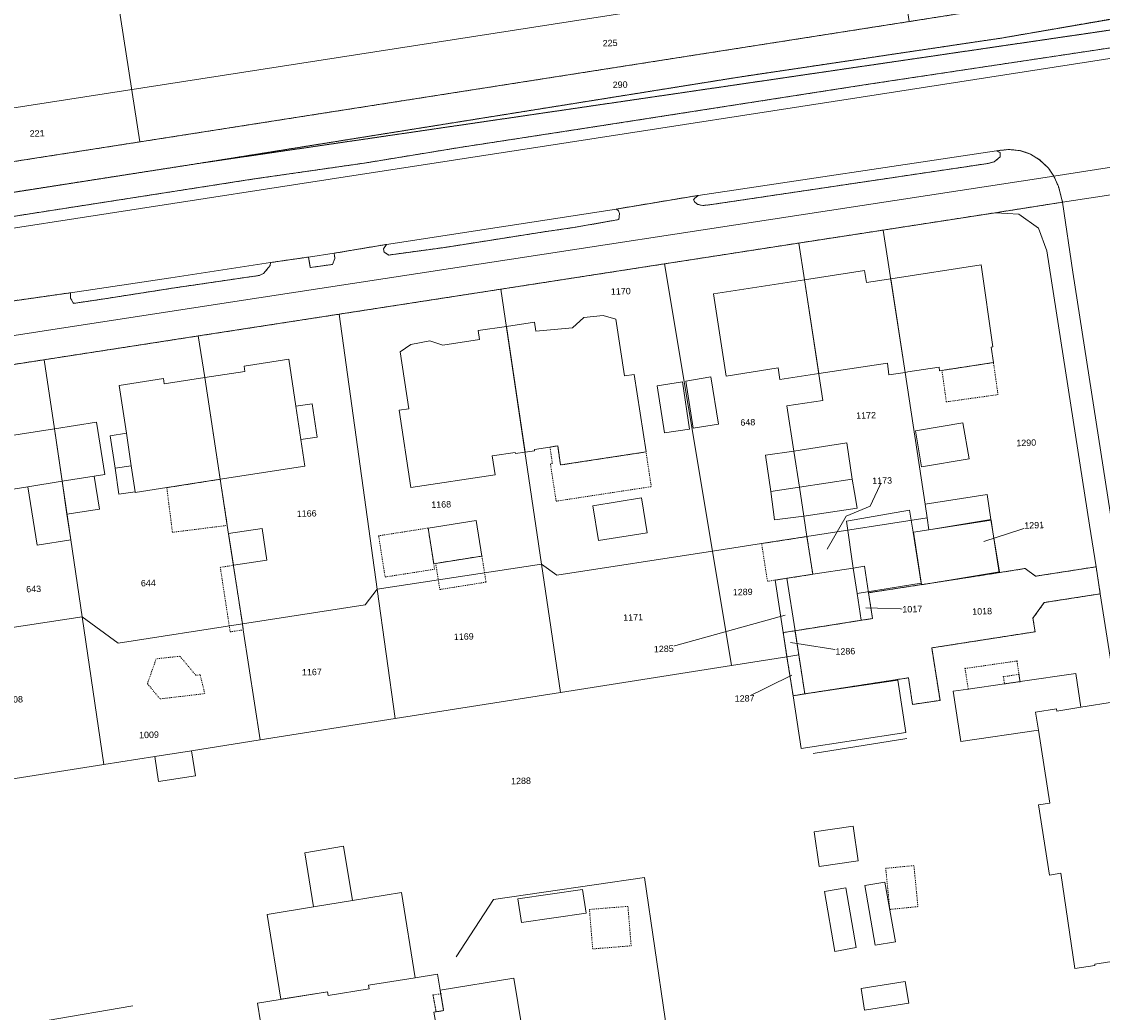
# Model space of a CAD drawing. Header units: millimetres. Extents: x -191 to 81095, y -508122 to 28741.
# Tile 233 of 255: x 5745 to 5863, y 9809 to 9918. Entities that reach past the tile are written whole.
import ezdxf

# ---------------------------------------------------------------- set-up
doc = ezdxf.new("R2010")
doc.units = ezdxf.units.MM
for name, pattern in [('VE22-087 DB - VST Hervest-Dorsten ALK VA2736$0$1', [0]), ('VE22-087 DB - VST Hervest-Dorsten ALK VA2736$0$2', [0.16, 0.06, -0.1]), ('VE22-087 DB - VST Hervest-Dorsten ALK VA2736$0$3', [0.26, 0.11, -0.15])]:
    doc.linetypes.add(name, pattern=pattern)
doc.layers.get('0').update_dxf_attribs({"color": 251})
for name, color, linetype, lineweight in [('VE22-087 DB - VST Hervest-Dorsten ALK VA2736$0$AX_Bauteil', 7, 'VE22-087 DB - VST Hervest-Dorsten ALK VA2736$0$1', 18), ('VE22-087 DB - VST Hervest-Dorsten ALK VA2736$0$AX_BesondererBauwerkspunkt_G2300', 7, 'VE22-087 DB - VST Hervest-Dorsten ALK VA2736$0$1', 18), ('VE22-087 DB - VST Hervest-Dorsten ALK VA2736$0$AX_Flurstueck', 9, 'VE22-087 DB - VST Hervest-Dorsten ALK VA2736$0$1', 18), ('VE22-087 DB - VST Hervest-Dorsten ALK VA2736$0$AX_Gebaeude', 7, 'VE22-087 DB - VST Hervest-Dorsten ALK VA2736$0$1', 18), ('VE22-087 DB - VST Hervest-Dorsten ALK VA2736$0$AX_IndustrieUndGewerbeflaeche', 7, 'VE22-087 DB - VST Hervest-Dorsten ALK VA2736$0$1', 18), ('VE22-087 DB - VST Hervest-Dorsten ALK VA2736$0$AX_SonstigesBauwerkOderSonstigeEinrichtung', 7, 'VE22-087 DB - VST Hervest-Dorsten ALK VA2736$0$1', 18), ('VE22-087 DB - VST Hervest-Dorsten ALK VA2736$0$AX_Strassenverkehr', 7, 'VE22-087 DB - VST Hervest-Dorsten ALK VA2736$0$1', 18), ('VE22-087 DB - VST Hervest-Dorsten ALK VA2736$0$AX_Strassenverkehrsanlage', 7, 'VE22-087 DB - VST Hervest-Dorsten ALK VA2736$0$1', 18), ('VE22-087 DB - VST Hervest-Dorsten ALK VA2736$0$AX_Vegetationsmerkmal', 7, 'VE22-087 DB - VST Hervest-Dorsten ALK VA2736$0$1', 18), ('VE22-087 DB - VST Hervest-Dorsten ALK VA2736$0$AX_Weg', 7, 'VE22-087 DB - VST Hervest-Dorsten ALK VA2736$0$1', 18), ('VE22-087 DB - VST Hervest-Dorsten ALK VA2736$0$AX_Wohnbauflaeche', 7, 'VE22-087 DB - VST Hervest-Dorsten ALK VA2736$0$1', 18), ('VE22-087 DB - VST Hervest-Dorsten ALK VA2736$0$Flurgrenzen', 9, 'VE22-087 DB - VST Hervest-Dorsten ALK VA2736$0$1', 18)]:
    doc.layers.add(name, color=color, linetype=linetype, lineweight=lineweight)
doc.layers.add('XREF ALK Kataster', color=251, linetype='Continuous')
doc.styles.add('VE22-087 DB - VST Hervest-Dorsten ALK VA2736$0$0', font='arial.ttf')

# ---------------------------------------------------------------- blocks, each defined once
blk = doc.blocks.new('VE22-087 DB - VST Hervest-Dorsten ALK VA2736$0$99')
at = {"color": 0}
blk.add_point((0, 0), dxfattribs=at)
blk = doc.blocks.new('VE22-087 DB - VST Hervest-Dorsten ALK VA2736')
at = {"layer": 'VE22-087 DB - VST Hervest-Dorsten ALK VA2736$0$AX_Bauteil', "color": 7, "linetype": 'VE22-087 DB - VST Hervest-Dorsten ALK VA2736$0$1', "lineweight": 13, "ltscale": 0.5}
for points in [[(5776.58, 9876.02, 0), (5774.8, 9875.75, 0), (5775.35, 9872.11, 0), (5777.13, 9872.37, 0)], [(5754.46, 9872.52, 0), (5755, 9868.96, 0), (5756.78, 9869.22, 0), (5756.25, 9872.79, 0)], [(5756.78, 9869.22, 0), (5755, 9868.96, 0), (5755.42, 9866.14, 0), (5757.2, 9866.4, 0)]]:
    blk.add_polyline3d(points, close=True, dxfattribs=at)
at = {"layer": 'VE22-087 DB - VST Hervest-Dorsten ALK VA2736$0$AX_Flurstueck', "linetype": 'VE22-087 DB - VST Hervest-Dorsten ALK VA2736$0$1', "lineweight": 13, "ltscale": 0.5}
for points in [[(6188.55, 9968.29, 0), (6063.14, 9947.86, 0), (5983.37, 9935.21, 0), (5977.66, 9934.3, 0), (5973.74, 9933.68, 0), (5966.33, 9932.5, 0), (5915.46, 9924.44, 0), (5764.61, 9902.39, 0), (5740.3, 9898.61, 0)], [(5684.62, 9874.38, 0), (5767.17, 9887.06, 0), (5857.8, 9900.94, 0), (5863.64, 9901.84, 0), (5888.77, 9905.68, 0), (5991.83, 9921.67, 0), (6018.91, 9925.74, 0), (6024.06, 9926.51, 0), (6030.92, 9927.54, 0), (6066.82, 9933.4, 0), (6123.78, 9941.7, 0), (6129.12, 9942.48, 0), (6130.22, 9942.64, 0), (6141.59, 9944.35, 0), (6203.21, 9954.25, 0)], [(6203.21, 9954.25, 0), (6141.59, 9944.35, 0), (6130.22, 9942.64, 0), (6129.12, 9942.48, 0), (6123.78, 9941.7, 0), (6066.82, 9933.4, 0), (6030.92, 9927.54, 0), (6024.06, 9926.51, 0), (6018.91, 9925.74, 0), (5991.83, 9921.67, 0), (5888.77, 9905.68, 0), (5863.64, 9901.84, 0), (5857.8, 9900.94, 0), (5767.17, 9887.06, 0), (5684.62, 9874.38, 0)], [(5729.83, 9878.15, 0), (5747.24, 9880.84, 0), (5764.12, 9883.44, 0), (5779.53, 9885.82, 0), (5797.26, 9888.56, 0), (5815.17, 9891.33, 0), (5829.88, 9893.61, 0), (5839.14, 9895.03, 0), (5851.43, 9896.93, 0), (5856.26, 9897.69, 0), (5858.77, 9898.08, 0), (5863.57, 9898.82, 0), (5866.08, 9899.21, 0), (5871.07, 9899.98, 0), (5877.1, 9900.91, 0), (5888.83, 9902.73, 0), (5900.61, 9904.55, 0), (5908.62, 9905.79, 0), (5920.31, 9907.61, 0), (5932.05, 9909.43, 0), (5943.03, 9911.13, 0)], [(5740.3, 9898.61, 0), (5764.61, 9902.39, 0), (5915.46, 9924.44, 0), (5908.03, 9926.01, 0), (5902.19, 9927.25, 0), (5887.76, 9925, 0), (5881.94, 9924.09, 0), (5854.97, 9919.88, 0), (5841.98, 9917.85, 0), (5757.72, 9904.68, 0), (5739.63, 9901.86, 0)], [(5863.57, 9898.82, 0), (5858.77, 9898.08, 0), (5856.26, 9897.69, 0), (5851.43, 9896.93, 0), (5853.98, 9896.76, 0), (5856.13, 9895.23, 0), (5857.04, 9892.75, 0), (5861.73, 9862.72, 0), (5862.44, 9858.18, 0), (5862.9, 9855.22, 0), (5865.25, 9840.19, 0)], [(5832.99, 9860.12, 0), (5835.08, 9863.72, 0), (5837.7, 9864.83, 0), (5839.01, 9867.61, 0)], [(5850.15, 9860.96, 0), (5855.66, 9862.73, 0)], [(5771.27, 9806.35, 0), (5770.61, 9810.44, 0), (5778.27, 9811.66, 0), (5778.33, 9811.27, 0), (5782.83, 9812, 0), (5782.77, 9812.39, 0), (5787.86, 9813.21, 0), (5790.33, 9813.61, 0), (5790.62, 9811.83, 0), (5790.99, 9809.61, 0), (5789.92, 9809.43, 0), (5790.06, 9808.64, 0)], [(5871.18, 9802.33, 0), (5868.56, 9819.08, 0), (5867.68, 9824.65, 0), (5866.12, 9834.67, 0), (5865.25, 9840.19, 0), (5862.9, 9855.22, 0), (5856.77, 9854.27, 0), (5855.53, 9852.56, 0), (5855.76, 9851.07, 0), (5844.44, 9849.3, 0), (5845.35, 9843.56, 0), (5842.34, 9843.12, 0), (5841.89, 9846.03, 0), (5830.54, 9844.27, 0), (5829.26, 9844.07, 0), (5828.59, 9848.33, 0), (5822.52, 9847.38, 0), (5803.78, 9844.42, 0), (5785.67, 9841.57, 0), (5770.89, 9839.24, 0), (5763.36, 9838.05, 0), (5759.35, 9837.42, 0), (5753.77, 9836.54, 0), (5736.4, 9833.8, 0)], [(5837.21, 9853.67, 0), (5842.31, 9853.55, 0)], [(5828.39, 9852.87, 0), (5815.1, 9849.2, 0)], [(5828.99, 9849.91, 0), (5834.98, 9848.93, 0)], [(5829.13, 9846.31, 0), (5823.95, 9843.78, 0)], [(5790.06, 9808.64, 0), (5789.92, 9809.43, 0), (5790.99, 9809.61, 0), (5790.62, 9811.83, 0), (5790.33, 9813.61, 0), (5787.86, 9813.21, 0), (5782.77, 9812.39, 0), (5782.83, 9812, 0), (5778.33, 9811.27, 0), (5778.27, 9811.66, 0), (5770.61, 9810.44, 0), (5771.27, 9806.35, 0)]]:
    blk.add_polyline3d(points, dxfattribs=at)
for points in [[(5740.62, 9925.64, 0), (5730.97, 9945.2, 0), (5736.81, 9907.36, 0), (5732.85, 9900.8, 0), (5739.63, 9901.86, 0), (5757.72, 9904.68, 0), (5754.15, 9927.74, 0)], [(5854.97, 9919.88, 0), (5846.94, 9942.16, 0), (5754.15, 9927.74, 0), (5757.72, 9904.68, 0), (5841.98, 9917.85, 0)], [(5853.98, 9896.76, 0), (5851.43, 9896.93, 0), (5839.14, 9895.03, 0), (5841.52, 9879.45, 0), (5843.71, 9865.05, 0), (5843.94, 9863.52, 0), (5844.14, 9862.23, 0), (5850.95, 9863.28, 0), (5851.15, 9861.99, 0), (5851.84, 9857.54, 0), (5854.67, 9857.99, 0), (5855.82, 9857.15, 0), (5862.44, 9858.18, 0), (5861.73, 9862.72, 0), (5857.04, 9892.75, 0), (5856.13, 9895.23, 0)], [(5832.51, 9876.38, 0), (5828.59, 9875.78, 0), (5829.35, 9870.85, 0), (5829.96, 9866.89, 0), (5830.44, 9863.73, 0), (5830.78, 9861.49, 0), (5843.94, 9863.52, 0), (5843.71, 9865.05, 0), (5841.52, 9879.45, 0), (5839.14, 9895.03, 0), (5829.88, 9893.61, 0), (5830.5, 9889.57, 0)], [(5829.96, 9866.89, 0), (5829.35, 9870.85, 0), (5828.59, 9875.78, 0), (5832.51, 9876.38, 0), (5830.5, 9889.57, 0), (5829.88, 9893.61, 0), (5815.17, 9891.33, 0), (5820.43, 9859.89, 0), (5825.81, 9860.72, 0), (5830.78, 9861.49, 0), (5830.44, 9863.73, 0)], [(5815.17, 9891.33, 0), (5797.26, 9888.56, 0), (5801.71, 9858.47, 0), (5803.4, 9857.25, 0), (5820.43, 9859.89, 0)], [(5797.26, 9888.56, 0), (5779.53, 9885.82, 0), (5783.7, 9855.73, 0), (5801.71, 9858.47, 0)], [(5783.7, 9855.73, 0), (5779.53, 9885.82, 0), (5764.12, 9883.44, 0), (5764.82, 9878.88, 0), (5767.3, 9862.71, 0), (5768.95, 9851.93, 0), (5782.41, 9854.01, 0)], [(5764.82, 9878.88, 0), (5764.12, 9883.44, 0), (5747.24, 9880.84, 0), (5748.36, 9873.28, 0), (5750.15, 9861.12, 0), (5751.39, 9852.71, 0), (5755.33, 9849.82, 0), (5768.95, 9851.93, 0), (5767.3, 9862.71, 0)], [(5734, 9850.04, 0), (5737.73, 9850.61, 0), (5751.39, 9852.71, 0), (5750.15, 9861.12, 0), (5748.36, 9873.28, 0), (5747.24, 9880.84, 0), (5729.83, 9878.15, 0), (5732.28, 9861.62, 0), (5732.28, 9861.62, 0)], [(5837.52, 9855.34, 0), (5843.33, 9856.23, 0), (5842.46, 9861.98, 0), (5844.14, 9862.23, 0), (5843.94, 9863.52, 0), (5830.78, 9861.49, 0), (5831.41, 9857.36, 0), (5835.83, 9858.04, 0), (5837.08, 9858.24, 0)], [(5851.15, 9861.99, 0), (5850.95, 9863.28, 0), (5844.14, 9862.23, 0), (5842.46, 9861.98, 0), (5843.33, 9856.23, 0), (5844.19, 9856.36, 0), (5851.84, 9857.54, 0)], [(5831.41, 9857.36, 0), (5830.78, 9861.49, 0), (5825.81, 9860.72, 0), (5820.43, 9859.89, 0), (5822.52, 9847.38, 0), (5828.59, 9848.33, 0), (5828.18, 9850.98, 0), (5827.28, 9856.72, 0), (5828.58, 9856.92, 0)], [(5822.52, 9847.38, 0), (5820.43, 9859.89, 0), (5803.4, 9857.25, 0), (5801.71, 9858.47, 0), (5803.78, 9844.42, 0)], [(5801.71, 9858.47, 0), (5783.7, 9855.73, 0), (5785.67, 9841.57, 0), (5803.78, 9844.42, 0)], [(5837.08, 9858.24, 0), (5835.83, 9858.04, 0), (5831.41, 9857.36, 0), (5828.58, 9856.92, 0), (5829.47, 9851.18, 0), (5836.73, 9852.32, 0), (5837.96, 9852.51, 0), (5837.52, 9855.34, 0)], [(5862.9, 9855.22, 0), (5862.44, 9858.18, 0), (5855.82, 9857.15, 0), (5854.67, 9857.99, 0), (5851.84, 9857.54, 0), (5844.19, 9856.36, 0), (5843.33, 9856.23, 0), (5837.52, 9855.34, 0), (5837.96, 9852.51, 0), (5836.73, 9852.32, 0), (5829.47, 9851.18, 0), (5829.88, 9848.54, 0), (5830.54, 9844.27, 0), (5841.89, 9846.03, 0), (5842.34, 9843.12, 0), (5845.35, 9843.56, 0), (5844.44, 9849.3, 0), (5855.76, 9851.07, 0), (5855.53, 9852.56, 0), (5856.77, 9854.27, 0)], [(5828.58, 9856.92, 0), (5827.28, 9856.72, 0), (5828.18, 9850.98, 0), (5829.47, 9851.18, 0)], [(5783.7, 9855.73, 0), (5782.41, 9854.01, 0), (5768.95, 9851.93, 0), (5769.05, 9851.28, 0), (5770.89, 9839.24, 0), (5785.67, 9841.57, 0)], [(5753.77, 9836.54, 0), (5751.39, 9852.71, 0), (5737.73, 9850.61, 0), (5734, 9850.04, 0), (5735.22, 9841.79, 0), (5736.4, 9833.8, 0)], [(5768.95, 9851.93, 0), (5755.33, 9849.82, 0), (5751.39, 9852.71, 0), (5753.77, 9836.54, 0), (5759.35, 9837.42, 0), (5763.36, 9838.05, 0), (5770.89, 9839.24, 0), (5769.05, 9851.28, 0)], [(5829.47, 9851.18, 0), (5828.18, 9850.98, 0), (5828.59, 9848.33, 0), (5829.88, 9848.54, 0)], [(5829.88, 9848.54, 0), (5828.59, 9848.33, 0), (5829.26, 9844.07, 0), (5830.54, 9844.27, 0)]]:
    blk.add_polyline3d(points, close=True, dxfattribs=at)
at = {"layer": 'VE22-087 DB - VST Hervest-Dorsten ALK VA2736$0$AX_Gebaeude', "color": 7, "linetype": 'VE22-087 DB - VST Hervest-Dorsten ALK VA2736$0$1', "lineweight": 13, "ltscale": 0.5}
for points in [[(5851.15, 9882.25, 0), (5849.86, 9891.21, 0), (5839.95, 9889.71, 0), (5841.52, 9879.45, 0), (5841.57, 9879.46, 0), (5841.84, 9879.5, 0), (5845.24, 9880.02, 0), (5845.3, 9879.63, 0), (5845.56, 9879.67, 0), (5851.2, 9880.53, 0), (5850.96, 9882.22, 0)], [(5837.3, 9889.3, 0), (5837.09, 9890.59, 0), (5830.5, 9889.57, 0), (5832.06, 9879.33, 0), (5839.59, 9880.48, 0), (5839.75, 9879.19, 0), (5841.52, 9879.45, 0), (5839.95, 9889.71, 0)], [(5830.5, 9889.57, 0), (5820.53, 9888.04, 0), (5821.93, 9879.04, 0), (5827.63, 9879.96, 0), (5827.82, 9878.69, 0), (5832.06, 9879.33, 0)], [(5805.11, 9884.33, 0), (5801.09, 9883.95, 0), (5800.94, 9884.95, 0), (5797.86, 9884.49, 0), (5799.9, 9870.72, 0), (5800.95, 9870.87, 0), (5800.93, 9871.01, 0), (5802.63, 9871.28, 0), (5803.48, 9871.41, 0), (5803.79, 9869.32, 0), (5813.15, 9870.75, 0), (5811.86, 9879.24, 0), (5810.79, 9879.08, 0), (5809.84, 9885.27, 0), (5808.46, 9885.69, 0), (5806.35, 9885.46, 0)], [(5794.91, 9883.04, 0), (5790.9, 9882.45, 0), (5789.48, 9882.9, 0), (5787.41, 9882.49, 0), (5786.24, 9881.69, 0), (5787.19, 9875.48, 0), (5786.11, 9875.31, 0), (5787.41, 9866.84, 0), (5796.64, 9868.23, 0), (5796.32, 9870.31, 0), (5798.83, 9870.7, 0), (5798.85, 9870.56, 0), (5799.9, 9870.72, 0), (5797.86, 9884.49, 0), (5794.77, 9884.03, 0)], [(5777.13, 9872.37, 0), (5776.58, 9876.02, 0), (5774.8, 9875.75, 0), (5774.02, 9880.91, 0), (5769.14, 9880.14, 0), (5769.23, 9879.55, 0), (5764.82, 9878.88, 0), (5766.52, 9867.76, 0), (5775.79, 9869.2, 0), (5775.35, 9872.11, 0)], [(5764.82, 9878.88, 0), (5760.39, 9878.2, 0), (5760.3, 9878.8, 0), (5755.47, 9878.02, 0), (5756.25, 9872.79, 0), (5754.46, 9872.52, 0), (5755, 9868.96, 0), (5755.42, 9866.14, 0), (5757.2, 9866.4, 0), (5757.22, 9866.3, 0), (5760.67, 9866.84, 0), (5766.52, 9867.76, 0)], [(5817.93, 9873.25, 0), (5817.15, 9878.42, 0), (5814.39, 9877.99, 0), (5815.17, 9872.83, 0)], [(5820.26, 9878.97, 0), (5817.5, 9878.51, 0), (5818.33, 9873.35, 0), (5821.09, 9873.8, 0)], [(5752.99, 9874.02, 0), (5748.36, 9873.28, 0), (5749.22, 9867.54, 0), (5752.72, 9868.1, 0), (5753.9, 9868.29, 0)], [(5847.85, 9873.94, 0), (5842.88, 9873.11, 0), (5842.65, 9873.07, 0), (5843.33, 9869.11, 0), (5848.55, 9869.98, 0)], [(5749.22, 9867.54, 0), (5748.36, 9873.28, 0), (5742.49, 9872.35, 0), (5743.36, 9866.61, 0), (5745.44, 9866.94, 0), (5749.2, 9867.54, 0)], [(5829.35, 9870.85, 0), (5829.96, 9866.89, 0), (5835.74, 9867.77, 0), (5835.15, 9871.74, 0)], [(5826.24, 9870.38, 0), (5826.83, 9866.41, 0), (5829.96, 9866.89, 0), (5829.35, 9870.85, 0)], [(5749.73, 9863.94, 0), (5749.2, 9867.54, 0), (5745.44, 9866.94, 0), (5746.47, 9860.53, 0), (5750.15, 9861.12, 0)], [(5752.72, 9868.1, 0), (5749.22, 9867.54, 0), (5749.2, 9867.54, 0), (5749.73, 9863.94, 0), (5753.29, 9864.5, 0)], [(5835.74, 9867.77, 0), (5829.96, 9866.89, 0), (5830.44, 9863.73, 0), (5836.27, 9864.6, 0), (5835.98, 9866.31, 0)], [(5829.96, 9866.89, 0), (5826.83, 9866.41, 0), (5827.24, 9863.32, 0), (5830.44, 9863.73, 0)], [(5812.64, 9865.71, 0), (5807.34, 9864.86, 0), (5807.95, 9861.05, 0), (5813.26, 9861.9, 0)], [(5850.93, 9863.35, 0), (5850.52, 9866.08, 0), (5843.71, 9865.05, 0), (5843.94, 9863.52, 0), (5844.14, 9862.23, 0)], [(5842.42, 9861.96, 0), (5842, 9864.39, 0), (5835.1, 9863.18, 0), (5835.83, 9858.04, 0), (5836.27, 9855.25, 0), (5843.3, 9856.38, 0)], [(5795.18, 9859.35, 0), (5794.56, 9863.24, 0), (5789.29, 9862.42, 0), (5789.9, 9858.51, 0), (5790.12, 9858.55, 0)], [(5850.93, 9863.35, 0), (5844.14, 9862.23, 0), (5842.46, 9861.98, 0), (5842.42, 9861.96, 0), (5843.3, 9856.38, 0), (5843.32, 9856.22, 0), (5844.19, 9856.36, 0), (5851.87, 9857.62, 0), (5851.15, 9861.99, 0)], [(5771.11, 9862.37, 0), (5767.43, 9861.81, 0), (5767.97, 9858.34, 0), (5771.63, 9858.9, 0)], [(5835.83, 9858.04, 0), (5831.41, 9857.36, 0), (5828.58, 9856.92, 0), (5827.28, 9856.72, 0), (5828.18, 9850.98, 0), (5829.47, 9851.18, 0), (5836.73, 9852.32, 0), (5836.27, 9855.25, 0)], [(5854.11, 9845.61, 0), (5852.41, 9845.36, 0), (5848.44, 9844.79, 0), (5846.78, 9844.55, 0), (5847.61, 9839.05, 0), (5856.13, 9840.3, 0), (5855.82, 9842.26, 0), (5858.09, 9842.62, 0), (5858.13, 9842.39, 0), (5860.77, 9842.81, 0), (5860.24, 9846.49, 0)], [(5840.73, 9845.78, 0), (5830.54, 9844.27, 0), (5829.26, 9844.07, 0), (5830.16, 9838.3, 0), (5841.61, 9840.05, 0)], [(5866.12, 9834.67, 0), (5865.25, 9840.19, 0), (5864.99, 9840.16, 0), (5864.47, 9843.39, 0), (5860.77, 9842.81, 0), (5858.13, 9842.39, 0), (5858.09, 9842.62, 0), (5855.82, 9842.26, 0), (5856.13, 9840.3, 0), (5857.38, 9832.32, 0), (5856.13, 9832.13, 0), (5857.34, 9824.43, 0), (5858.59, 9824.64, 0), (5860.11, 9814.23, 0), (5862.31, 9814.55, 0), (5862.29, 9814.68, 0), (5868.83, 9815.71, 0), (5868.3, 9819.05, 0), (5868.56, 9819.08, 0), (5867.68, 9824.65, 0), (5867.43, 9824.62, 0), (5865.86, 9834.63, 0)], [(5763.36, 9838.05, 0), (5759.35, 9837.42, 0), (5759.78, 9834.67, 0), (5763.8, 9835.31, 0)], [(5835.83, 9829.8, 0), (5831.55, 9829.16, 0), (5832.1, 9825.38, 0), (5836.39, 9826.01, 0)], [(5780.99, 9821.65, 0), (5780.02, 9827.59, 0), (5775.77, 9826.89, 0), (5776.74, 9820.96, 0)], [(5839.32, 9823.67, 0), (5837.13, 9823.29, 0), (5838.26, 9816.76, 0), (5840.46, 9817.14, 0)], [(5786.36, 9822.52, 0), (5780.99, 9821.65, 0), (5776.74, 9820.96, 0), (5771.68, 9820.14, 0), (5773.17, 9810.85, 0), (5778.27, 9811.66, 0), (5778.33, 9811.27, 0), (5782.83, 9812, 0), (5782.77, 9812.39, 0), (5787.86, 9813.21, 0)], [(5806.2, 9822.87, 0), (5799.12, 9821.84, 0), (5799.5, 9819.24, 0), (5806.58, 9820.27, 0)], [(5835.05, 9823.04, 0), (5832.69, 9822.63, 0), (5833.82, 9816.09, 0), (5836.18, 9816.5, 0)], [(5799.57, 9807.83, 0), (5798.69, 9813.15, 0), (5790.62, 9811.83, 0), (5790.69, 9811.46, 0), (5790.99, 9809.61, 0), (5790.17, 9809.48, 0), (5789.92, 9809.43, 0), (5790.06, 9808.64, 0), (5789.79, 9807.98, 0), (5790.06, 9806.32, 0), (5790.48, 9805.79, 0), (5791, 9802.77, 0), (5790.72, 9802.16, 0), (5790.99, 9800.55, 0), (5791.46, 9800.02, 0), (5791.61, 9799.18, 0), (5791.86, 9799.22, 0), (5792.68, 9799.36, 0), (5792.97, 9797.5, 0), (5793.03, 9797.14, 0), (5801.1, 9798.46, 0), (5800.28, 9803.51, 0)], [(5841.55, 9812.81, 0), (5836.71, 9812.03, 0), (5837.09, 9809.66, 0), (5841.93, 9810.44, 0)]]:
    blk.add_polyline3d(points, close=True, dxfattribs=at)
at = {"layer": 'VE22-087 DB - VST Hervest-Dorsten ALK VA2736$0$AX_SonstigesBauwerkOderSonstigeEinrichtung', "color": 7, "linetype": 'VE22-087 DB - VST Hervest-Dorsten ALK VA2736$0$3', "lineweight": 13, "ltscale": 0.5}
for points in [[(5845.56, 9879.67, 0), (5845.56, 9879.67, 0), (5846.04, 9876.23, 0), (5851.7, 9877.02, 0), (5851.2, 9880.53, 0)], [(5802.63, 9871.28, 0), (5802.9, 9869.48, 0), (5802.68, 9869.45, 0), (5803.31, 9865.36, 0), (5813.73, 9866.95, 0), (5813.15, 9870.75, 0), (5803.79, 9869.32, 0), (5803.48, 9871.41, 0)], [(5766.52, 9867.76, 0), (5760.67, 9866.84, 0), (5761.29, 9861.95, 0), (5767.3, 9862.71, 0)], [(5789.9, 9858.51, 0), (5789.29, 9862.42, 0), (5783.87, 9861.57, 0), (5784.58, 9857.06, 0), (5790, 9857.91, 0)], [(5830.78, 9861.49, 0), (5825.81, 9860.72, 0), (5826.45, 9856.59, 0), (5827.28, 9856.72, 0), (5828.58, 9856.92, 0), (5831.41, 9857.36, 0)], [(5795.18, 9859.35, 0), (5790.12, 9858.55, 0), (5790.57, 9855.69, 0), (5795.63, 9856.5, 0)], [(5769.05, 9851.28, 0), (5767.97, 9858.34, 0), (5766.53, 9858.12, 0), (5767.61, 9851.06, 0)], [(5763.85, 9846.31, 0), (5762.11, 9848.39, 0), (5759.51, 9848.11, 0), (5758.55, 9845.39, 0), (5759.93, 9843.72, 0), (5764.83, 9844.3, 0), (5764.32, 9846.35, 0)], [(5852.3, 9846.15, 0), (5852.41, 9845.36, 0), (5854.11, 9845.61, 0), (5853.99, 9846.41, 0)], [(5842.49, 9825.48, 0), (5839.4, 9825.18, 0), (5839.85, 9820.68, 0), (5842.93, 9820.99, 0)], [(5811.17, 9821.02, 0), (5806.96, 9820.68, 0), (5807.31, 9816.36, 0), (5811.52, 9816.7, 0)], [(5790.69, 9811.46, 0), (5789.83, 9811.31, 0), (5790.17, 9809.48, 0), (5790.99, 9809.61, 0)]]:
    blk.add_polyline3d(points, close=True, dxfattribs=at)
for points in [[(5848.44, 9844.79, 0), (5848.09, 9847.05, 0), (5853.78, 9847.87, 0), (5853.99, 9846.41, 0), (5852.3, 9846.15, 0)], [(5853.99, 9846.41, 0), (5854.11, 9845.61, 0)], [(5790.17, 9809.48, 0), (5789.83, 9811.31, 0)]]:
    blk.add_polyline3d(points, dxfattribs=at)
at = {"layer": 'VE22-087 DB - VST Hervest-Dorsten ALK VA2736$0$AX_Strassenverkehr', "color": 253, "linetype": 'VE22-087 DB - VST Hervest-Dorsten ALK VA2736$0$1', "lineweight": 13, "ltscale": 0.5, "true_color": 0x999999}
for points in [[(5851.55, 9903.71, 0), (5818.85, 9898.82, 0), (5818.45, 9898.48, 0), (5818.37, 9898.34, 0), (5818.49, 9898.09, 0), (5818.81, 9897.84, 0), (5819.33, 9897.72, 0), (5820.1, 9897.79, 0), (5850.61, 9902.32, 0), (5851.28, 9902.5, 0), (5851.94, 9903.04, 0), (5851.94, 9903.5, 0)], [(5809.91, 9897.33, 0), (5784.72, 9893.46, 0), (5784.4, 9892.97, 0), (5784.47, 9892.62, 0), (5784.98, 9892.3, 0), (5791.17, 9893.14, 0), (5802.01, 9894.84, 0), (5805.39, 9895.33, 0), (5810.18, 9896.18, 0), (5810.24, 9896.83, 0), (5810.14, 9897.12, 0)], [(5778.99, 9892.49, 0), (5776.19, 9892.08, 0), (5776.39, 9890.93, 0), (5778.8, 9891.27, 0), (5779.09, 9891.9, 0)], [(5772.02, 9891.47, 0), (5761.1, 9889.82, 0), (5750.13, 9888.17, 0), (5750.13, 9887.56, 0), (5750.46, 9887.01, 0), (5753.36, 9887.43, 0), (5761.29, 9888.67, 0), (5770.79, 9890.06, 0), (5771.27, 9890.27, 0), (5772, 9891.15, 0)]]:
    blk.add_polyline3d(points, close=True, dxfattribs=at)
blk.add_polyline3d([(5790.06, 9808.64, 0), (5789.92, 9809.43, 0), (5790.99, 9809.61, 0), (5790.62, 9811.83, 0), (5790.33, 9813.61, 0), (5787.86, 9813.21, 0), (5782.77, 9812.39, 0), (5782.83, 9812, 0), (5778.33, 9811.27, 0), (5778.27, 9811.66, 0), (5770.61, 9810.44, 0), (5771.27, 9806.35, 0)], dxfattribs=at)
at = {"layer": 'VE22-087 DB - VST Hervest-Dorsten ALK VA2736$0$AX_Strassenverkehrsanlage', "color": 7, "linetype": 'VE22-087 DB - VST Hervest-Dorsten ALK VA2736$0$1', "lineweight": 13, "ltscale": 0.5, "true_color": 0xf7f7f0}
for points in [[(5851.55, 9903.71, 0), (5852.88, 9903.85, 0), (5854.04, 9903.73, 0), (5855.27, 9903.34, 0), (5856.25, 9902.72, 0), (5857.22, 9901.82, 0), (5857.8, 9900.94, 0), (5858.32, 9899.8, 0), (5858.77, 9898.08, 0)], [(5809.91, 9897.33, 0), (5818.85, 9898.82, 0)], [(5875.83, 9794.96, 0), (5873.46, 9810.79, 0), (5872.23, 9812.05, 0), (5868.5, 9835.93, 0), (5864.24, 9862.53, 0), (5859.88, 9890.44, 0), (5858.77, 9898.08, 0)], [(5778.99, 9892.49, 0), (5784.72, 9893.46, 0)], [(5772.02, 9891.47, 0), (5776.19, 9892.08, 0)], [(5742.17, 9887.04, 0), (5750.13, 9888.17, 0)]]:
    blk.add_polyline3d(points, dxfattribs=at)
at = {"layer": 'VE22-087 DB - VST Hervest-Dorsten ALK VA2736$0$AX_Vegetationsmerkmal', "color": 7, "linetype": 'VE22-087 DB - VST Hervest-Dorsten ALK VA2736$0$1', "lineweight": 13, "ltscale": 0.5}
for points in [[(5831.45, 9837.76, 0), (5841.72, 9839.4, 0)], [(5792.37, 9815.5, 0), (5796.44, 9821.76, 0), (5812.99, 9824.19, 0), (5816.38, 9800.97, 0), (5802.31, 9798.9, 0)], [(5738.15, 9806.92, 0), (5756.97, 9810.14, 0)]]:
    blk.add_polyline3d(points, dxfattribs=at)
at = {"layer": 'VE22-087 DB - VST Hervest-Dorsten ALK VA2736$0$AX_Weg', "color": 7, "linetype": 'VE22-087 DB - VST Hervest-Dorsten ALK VA2736$0$2', "lineweight": 13, "ltscale": 0.5}
blk.add_polyline3d([(5829.88, 9848.54, 0), (5829.47, 9851.18, 0), (5828.18, 9850.98, 0), (5828.59, 9848.33, 0), (5829.26, 9844.07, 0), (5830.54, 9844.27, 0)], close=True, dxfattribs=at)
at = {"layer": 'VE22-087 DB - VST Hervest-Dorsten ALK VA2736$0$AX_BesondererBauwerkspunkt_G2300', "color": 7, "xscale": 0.5, "yscale": 0.5, "zscale": 0.5}
for p, rotation in [((5853.78, 9847.87), 1.589434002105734), ((5848.09, 9847.05), 1.589433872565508), ((5853.99, 9846.41), 1.589433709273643), ((5852.3, 9846.15), 1.589433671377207), ((5854.11, 9845.61), 1.589433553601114), ((5848.44, 9844.79), 1.58943342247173), ((5789.83, 9811.31), 1.589427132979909), ((5790.69, 9811.46), 1.589427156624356), ((5790.17, 9809.48), 1.589426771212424)]:
    blk.add_blockref('VE22-087 DB - VST Hervest-Dorsten ALK VA2736$0$99', p, dxfattribs=dict(at, rotation=rotation))
at = {"layer": 'VE22-087 DB - VST Hervest-Dorsten ALK VA2736$0$AX_Flurstueck', "char_height": 0.7, "attachment_point": 2, "rotation": 1.5894, "style": 'VE22-087 DB - VST Hervest-Dorsten ALK VA2736$0$0', "bg_fill": 3, "box_fill_scale": 1, "bg_fill_color": 256, "bg_fill_transparency": 0}
for s, insert in [('225', (5809.21, 9915.85)), ('290', (5810.31, 9911.29)), ('221', (5746.46, 9905.96)), ('1170', (5810.38, 9888.68)), ('1172', (5837.24, 9875.1)), ('648', (5824.29, 9874.34)), ('1290', (5854.78, 9872.1)), ('1173', (5839, 9867.96)), ('1168', (5790.71, 9865.35)), ('1166', (5775.98, 9864.36)), ('1291', (5855.65, 9863.08)), ('643', (5746.08, 9856.1)), ('644', (5758.64, 9856.75)), ('1289', (5823.73, 9855.77)), ('1017', (5842.3, 9853.9)), ('1018', (5849.95, 9853.66)), ('1171', (5811.73, 9853)), ('1169', (5793.18, 9850.89)), ('1285', (5815.09, 9849.55)), ('1286', (5834.97, 9849.28)), ('1167', (5776.55, 9847.01)), ('1008', (5743.82, 9844.01)), ('1287', (5823.94, 9844.13)), ('1009', (5758.71, 9840.14)), ('1288', (5799.45, 9835.1))]:
    blk.add_mtext(s, dxfattribs=dict(at, insert=insert))
at = {"layer": 'VE22-087 DB - VST Hervest-Dorsten ALK VA2736$0$AX_Gebaeude', "color": 7, "linetype": 'VE22-087 DB - VST Hervest-Dorsten ALK VA2736$0$1', "lineweight": 13, "ltscale": 0.5}
blk.add_polyline3d([(5736.84, 9907.33, 0), (5841.11, 9923.5, 0), (5856.09, 9925.82, 0), (5852.3, 9950.48, 0), (5837.29, 9948.18, 0), (5837.24, 9948.17, 0), (5826.97, 9946.59, 0), (5826.52, 9949.6, 0), (5825, 9959.45, 0), (5805.31, 9956.41, 0), (5769.96, 9950.94, 0), (5731.03, 9944.92, 0)], close=True, dxfattribs=at)
at = {"layer": 'VE22-087 DB - VST Hervest-Dorsten ALK VA2736$0$AX_IndustrieUndGewerbeflaeche', "color": 253, "linetype": 'VE22-087 DB - VST Hervest-Dorsten ALK VA2736$0$1', "lineweight": 13, "ltscale": 0.5, "true_color": 0x999999}
blk.add_polyline3d([(5739.63, 9901.86, 0), (5757.72, 9904.68, 0), (5841.98, 9917.85, 0), (5841.11, 9923.5, 0), (5856.09, 9925.82, 0), (5852.3, 9950.48, 0), (5837.29, 9948.18, 0), (5837.24, 9948.17, 0), (5836.78, 9951.15, 0), (5834.34, 9966.12, 0), (5834.2, 9967.37, 0), (5834.34, 9968.65, 0), (5834.75, 9969.68, 0), (5835.43, 9970.53, 0), (5836.44, 9971.4, 0), (5822.62, 9969.24, 0), (5823.65, 9962.56, 0), (5804.86, 9959.65, 0), (5804.62, 9961.37, 0), (5769.29, 9955.91, 0), (5769.53, 9954.2, 0), (5750.52, 9951.26, 0), (5730.51, 9948.17, 0)], dxfattribs=at)
at = {"layer": 'VE22-087 DB - VST Hervest-Dorsten ALK VA2736$0$AX_Strassenverkehr', "color": 253, "linetype": 'VE22-087 DB - VST Hervest-Dorsten ALK VA2736$0$1', "lineweight": 13, "ltscale": 0.5, "true_color": 0x999999}
for points in [[(5954.05, 9927.78, 0), (5930.69, 9924.11, 0), (5915.95, 9921.76, 0), (5889.99, 9917.85, 0), (5882.06, 9916.59, 0), (5870.29, 9914.78, 0), (5836.73, 9909.57, 0), (5804.61, 9904.61, 0), (5778.56, 9900.59, 0), (5736.98, 9894.19, 0)], [(5742.17, 9887.04, 0), (5750.13, 9888.17, 0), (5761.1, 9889.82, 0), (5772.02, 9891.47, 0), (5776.19, 9892.08, 0), (5778.99, 9892.49, 0), (5784.72, 9893.46, 0), (5809.91, 9897.33, 0), (5818.85, 9898.82, 0), (5851.55, 9903.71, 0), (5852.88, 9903.85, 0), (5854.23, 9903.71, 0), (5855.27, 9903.34, 0), (5856.25, 9902.72, 0), (5857.22, 9901.82, 0), (5857.8, 9900.94, 0), (5858.32, 9899.8, 0), (5858.77, 9898.08, 0), (5863.57, 9898.82, 0)], [(5863.57, 9898.82, 0), (5858.77, 9898.08, 0), (5856.26, 9897.69, 0), (5851.43, 9896.93, 0), (5853.98, 9896.76, 0), (5856.13, 9895.23, 0), (5857.04, 9892.75, 0), (5861.73, 9862.72, 0), (5862.44, 9858.18, 0), (5862.9, 9855.22, 0), (5865.25, 9840.19, 0)]]:
    blk.add_polyline3d(points, dxfattribs=at)
blk.add_polyline3d([(5881.87, 9917.83, 0), (5868.98, 9915.72, 0), (5837.47, 9910.98, 0), (5806.67, 9906.2, 0), (5792.75, 9904.07, 0), (5782.31, 9902.36, 0), (5770.2, 9900.62, 0), (5736.79, 9895.43, 0), (5736.98, 9894.19, 0), (5778.56, 9900.59, 0), (5804.61, 9904.61, 0), (5836.73, 9909.57, 0), (5870.29, 9914.78, 0), (5882.06, 9916.59, 0)], close=True, dxfattribs=at)
at = {"layer": 'VE22-087 DB - VST Hervest-Dorsten ALK VA2736$0$AX_Vegetationsmerkmal', "color": 7, "linetype": 'VE22-087 DB - VST Hervest-Dorsten ALK VA2736$0$1', "lineweight": 13, "ltscale": 0.5}
blk.add_polyline3d([(5881.94, 9924.09, 0), (5854.97, 9919.88, 0), (5841.98, 9917.85, 0), (5757.72, 9904.68, 0), (5739.63, 9901.86, 0), (5740.3, 9898.61, 0), (5764.61, 9902.39, 0), (5823.4, 9911.78, 0), (5852.08, 9916.04, 0), (5877.63, 9920.46, 0), (5879.93, 9921.32, 0), (5881.34, 9922.44, 0), (5881.76, 9923.13, 0)], close=True, dxfattribs=at)
at = {"layer": 'VE22-087 DB - VST Hervest-Dorsten ALK VA2736$0$AX_Weg', "color": 7, "linetype": 'VE22-087 DB - VST Hervest-Dorsten ALK VA2736$0$2', "lineweight": 13, "ltscale": 0.5}
for points in [[(5966.33, 9932.5, 0), (5915.46, 9924.44, 0), (5764.61, 9902.39, 0), (5740.3, 9898.61, 0)], [(5736.79, 9895.43, 0), (5770.2, 9900.62, 0), (5782.31, 9902.36, 0), (5792.75, 9904.07, 0), (5806.67, 9906.2, 0), (5837.47, 9910.98, 0), (5868.98, 9915.72, 0), (5881.87, 9917.83, 0), (5882.06, 9916.59, 0), (5889.99, 9917.85, 0), (5889.9, 9919.09, 0), (5915.59, 9922.98, 0), (5915.95, 9922.79, 0), (5915.95, 9921.76, 0), (5930.69, 9924.11, 0), (5930.55, 9925.1, 0), (5930.73, 9925.26, 0), (5935.19, 9925.87, 0), (5950.72, 9928.47, 0)], [(5729.83, 9878.15, 0), (5747.24, 9880.84, 0), (5764.12, 9883.44, 0), (5779.53, 9885.82, 0), (5797.26, 9888.56, 0), (5815.17, 9891.33, 0), (5829.88, 9893.61, 0), (5839.14, 9895.03, 0), (5851.43, 9896.93, 0), (5856.26, 9897.69, 0), (5858.77, 9898.08, 0), (5858.32, 9899.8, 0), (5857.8, 9900.94, 0), (5857.22, 9901.82, 0), (5856.25, 9902.72, 0), (5855.27, 9903.34, 0), (5854.23, 9903.71, 0), (5852.88, 9903.85, 0), (5851.55, 9903.71, 0), (5851.94, 9903.5, 0), (5851.94, 9903.04, 0), (5851.28, 9902.5, 0), (5850.61, 9902.32, 0), (5820.1, 9897.79, 0), (5819.33, 9897.72, 0), (5818.81, 9897.84, 0), (5818.49, 9898.09, 0), (5818.37, 9898.34, 0), (5818.45, 9898.48, 0), (5818.85, 9898.82, 0), (5809.91, 9897.33, 0), (5810.14, 9897.12, 0), (5810.24, 9896.83, 0), (5810.18, 9896.18, 0), (5805.39, 9895.33, 0), (5802.01, 9894.84, 0), (5791.17, 9893.14, 0), (5784.98, 9892.3, 0), (5784.47, 9892.62, 0), (5784.4, 9892.97, 0), (5784.72, 9893.46, 0), (5778.99, 9892.49, 0), (5779.09, 9891.9, 0), (5778.8, 9891.27, 0), (5776.39, 9890.93, 0), (5776.19, 9892.08, 0), (5772.02, 9891.47, 0), (5772, 9891.15, 0), (5771.27, 9890.27, 0), (5770.79, 9890.06, 0), (5761.29, 9888.67, 0), (5753.36, 9887.43, 0), (5750.46, 9887.01, 0), (5750.13, 9887.56, 0), (5750.13, 9888.17, 0), (5742.17, 9887.04, 0)]]:
    blk.add_polyline3d(points, dxfattribs=at)
for points in [[(5908.03, 9926.01, 0), (5901.59, 9925.18, 0), (5891.16, 9922.92, 0), (5889.63, 9923.29, 0), (5888.28, 9923.88, 0), (5887.76, 9925, 0), (5881.94, 9924.09, 0), (5881.76, 9923.13, 0), (5881.34, 9922.44, 0), (5879.93, 9921.32, 0), (5877.63, 9920.46, 0), (5852.08, 9916.04, 0), (5823.4, 9911.78, 0), (5764.61, 9902.39, 0), (5915.46, 9924.44, 0)], [(5881.94, 9924.09, 0), (5854.97, 9919.88, 0), (5841.98, 9917.85, 0), (5757.72, 9904.68, 0), (5739.63, 9901.86, 0), (5740.3, 9898.61, 0), (5764.61, 9902.39, 0), (5823.4, 9911.78, 0), (5852.08, 9916.04, 0), (5877.63, 9920.46, 0), (5879.93, 9921.32, 0), (5881.34, 9922.44, 0), (5881.76, 9923.13, 0)], [(5862.9, 9855.22, 0), (5862.44, 9858.18, 0), (5855.82, 9857.15, 0), (5854.67, 9857.99, 0), (5851.84, 9857.54, 0), (5844.19, 9856.36, 0), (5843.33, 9856.23, 0), (5837.52, 9855.34, 0), (5837.96, 9852.51, 0), (5836.73, 9852.32, 0), (5829.47, 9851.18, 0), (5829.88, 9848.54, 0), (5830.54, 9844.27, 0), (5841.89, 9846.03, 0), (5842.34, 9843.12, 0), (5845.35, 9843.56, 0), (5844.44, 9849.3, 0), (5855.76, 9851.07, 0), (5855.53, 9852.56, 0), (5856.77, 9854.27, 0)]]:
    blk.add_polyline3d(points, close=True, dxfattribs=at)
at = {"layer": 'VE22-087 DB - VST Hervest-Dorsten ALK VA2736$0$AX_Wohnbauflaeche', "color": 253, "linetype": 'VE22-087 DB - VST Hervest-Dorsten ALK VA2736$0$1', "lineweight": 13, "ltscale": 0.5, "true_color": 0x999999}
blk.add_polyline3d([(5856.13, 9895.23, 0), (5853.98, 9896.76, 0), (5851.43, 9896.93, 0), (5839.14, 9895.03, 0), (5829.88, 9893.61, 0), (5815.17, 9891.33, 0), (5820.43, 9859.89, 0), (5822.52, 9847.38, 0), (5828.59, 9848.33, 0), (5828.18, 9850.98, 0), (5827.28, 9856.72, 0), (5828.58, 9856.92, 0), (5831.41, 9857.36, 0), (5830.78, 9861.49, 0), (5843.94, 9863.52, 0), (5844.14, 9862.23, 0), (5850.95, 9863.28, 0), (5851.15, 9861.99, 0), (5851.84, 9857.54, 0), (5854.67, 9857.99, 0), (5855.82, 9857.15, 0), (5862.44, 9858.18, 0), (5861.73, 9862.72, 0), (5857.04, 9892.75, 0)], close=True, dxfattribs=at)
for points in [[(5771.27, 9806.35, 0), (5770.61, 9810.44, 0), (5778.27, 9811.66, 0), (5778.33, 9811.27, 0), (5782.83, 9812, 0), (5782.77, 9812.39, 0), (5787.86, 9813.21, 0), (5790.33, 9813.61, 0), (5790.62, 9811.83, 0), (5790.99, 9809.61, 0), (5789.92, 9809.43, 0), (5790.06, 9808.64, 0)], [(5871.18, 9802.33, 0), (5868.56, 9819.08, 0), (5867.68, 9824.65, 0), (5866.12, 9834.67, 0), (5865.25, 9840.19, 0), (5862.9, 9855.22, 0), (5856.77, 9854.27, 0), (5855.53, 9852.56, 0), (5855.76, 9851.07, 0), (5844.44, 9849.3, 0), (5845.35, 9843.56, 0), (5842.34, 9843.12, 0), (5841.89, 9846.03, 0), (5830.54, 9844.27, 0), (5829.26, 9844.07, 0), (5828.59, 9848.33, 0), (5822.52, 9847.38, 0), (5820.43, 9859.89, 0), (5815.17, 9891.33, 0), (5797.26, 9888.56, 0), (5779.53, 9885.82, 0), (5764.12, 9883.44, 0), (5747.24, 9880.84, 0), (5729.83, 9878.15, 0)]]:
    blk.add_polyline3d(points, dxfattribs=at)
at = {"layer": 'VE22-087 DB - VST Hervest-Dorsten ALK VA2736$0$Flurgrenzen', "ltscale": 0.5}
for points in [[(5740.3, 9898.61, 0), (5764.61, 9902.39, 0), (5915.46, 9924.44, 0), (5908.03, 9926.01, 0), (5902.19, 9927.25, 0), (5899.1, 9933.43, 0), (5891.29, 9949.08, 0), (5873.96, 9983.96, 0), (5866.39, 9999.19, 0), (5859.11, 10013.85, 0), (5837.1, 10058.14, 0)], [(6188.55, 9968.29, 0), (6063.14, 9947.86, 0), (5983.37, 9935.21, 0), (5977.66, 9934.3, 0), (5973.74, 9933.68, 0), (5966.33, 9932.5, 0), (5915.46, 9924.44, 0), (5764.61, 9902.39, 0), (5740.3, 9898.61, 0)]]:
    blk.add_polyline3d(points, dxfattribs=at)

msp = doc.modelspace()

# ---------------------------------------------------------------- block references
at = {"layer": 'XREF ALK Kataster', "color": 251}
msp.add_blockref('VE22-087 DB - VST Hervest-Dorsten ALK VA2736', (0, 0), dxfattribs=at)

doc.saveas('drawing.dxf')
